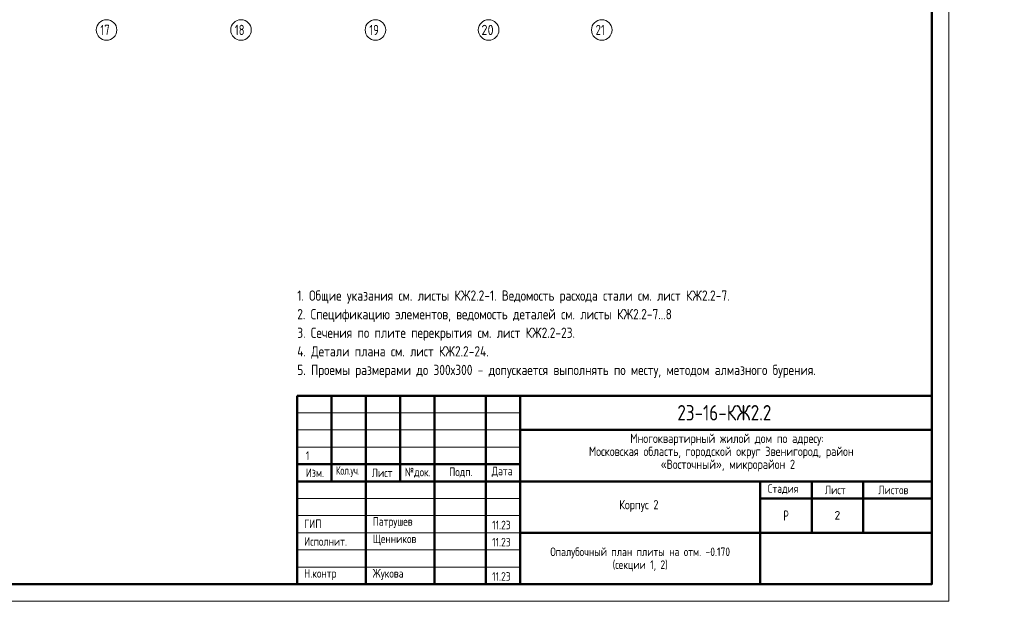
# Model space of a CAD drawing. Header units: millimetres. Extents: x 0 to 61017, y 0 to 42000.
# Tile 18 of 28: x 32307 to 61017, y 0 to 16970. Entities that reach past the tile are written whole.
import ezdxf

# ---------------------------------------------------------------- set-up
doc = ezdxf.new("R2010")
doc.units = ezdxf.units.MM
doc.linetypes.add('______5', pattern=[1100, 800, -100, 100, -100])
doc.layers.add('Standard', color=7, linetype='Continuous', lineweight=25)
doc.layers.add('Оси', color=40, linetype='______5', lineweight=18)
doc.styles.add('GOST 2.304-81', font='txt')
doc.styles.add('ISOCPEUR', font='txt')

msp = doc.modelspace()

# ---------------------------------------------------------------- linework, layer by layer
at = {"layer": 'Standard', "color": 7, "linetype": 'Continuous', "lineweight": 50, "transparency": 33554687}
for p, q in [((40400, 500), (40400, 6000)), ((40400, 6000), (58900, 6000)), ((41400, 3500), (41400, 6000)), ((42400, 500), (42400, 6000)), ((43400, 3500), (43400, 6000)), ((44400, 500), (44400, 6000)), ((45900, 500), (45900, 6000)), ((46900, 500), (46900, 6000)), ((46900, 5000), (58900, 5000)), ((40400, 4000), (46900, 4000)), ((40400, 4000), (46900, 4000)), ((40400, 3500), (46900, 3500)), ((40400, 3500), (46900, 3500)), ((46900, 3500), (58900, 3500)), ((53900, 2000), (53900, 3500)), ((55400, 2000), (55400, 3500)), ((56900, 2000), (56900, 3500)), ((53900, 3000), (58900, 3000)), ((46900, 2000), (58900, 2000)), ((53900, 500), (53900, 2000)), ((53900, 500), (53900, 2000))]:
    msp.add_line(p, q, dxfattribs=at)
at = {"layer": 'Standard', "color": 7, "linetype": 'Continuous', "lineweight": 25, "transparency": 33554687}
for p, q in [((58900, 500), (58900, 6000)), ((40400, 500), (58900, 500)), ((40400, 500), (58900, 500)), ((40400, 500), (58900, 500))]:
    msp.add_line(p, q, dxfattribs=at)
at = {"layer": 'Standard', "color": 7, "linetype": 'Continuous', "lineweight": 13, "transparency": 33554687}
for p, q in [((40400, 5500), (46900, 5500)), ((40400, 5000), (46900, 5000)), ((40400, 4500), (46900, 4500)), ((40400, 3000), (46900, 3000)), ((40400, 2500), (46900, 2500)), ((40400, 2500), (46900, 2500)), ((40400, 2000), (46900, 2000)), ((40400, 2000), (46900, 2000)), ((40400, 1500), (46900, 1500)), ((40400, 1000), (46900, 1000))]:
    msp.add_line(p, q, dxfattribs=at)
msp.add_lwpolyline([(0, 0), (59400, 0), (59400, 42000), (0, 42000), (0, 0)], close=True, dxfattribs=at)
at = {"layer": 'Standard', "color": 7, "linetype": 'Continuous', "lineweight": 50, "transparency": 33554687}
msp.add_lwpolyline([(2000, 41500), (58900, 41500), (58900, 500), (2000, 500), (2000, 41500)], close=True, dxfattribs=at)
at = {"layer": 'Оси', "color": 7, "linetype": 'Continuous', "lineweight": 13, "transparency": 33554687}
for centre in [(34840, 16670), (38760, 16670), (42680, 16670), (45980, 16670), (49280, 16670)]:
    msp.add_circle(centre, 300, dxfattribs=at)

# ---------------------------------------------------------------- texts
at = {"layer": 'Standard', "color": 7, "linetype": 'Continuous', "lineweight": 25, "transparency": 33554687}
for s, insert, char_height, width, attachment_point, style in [('\\W0.75;21', (49100, 16520), 300, 472.29, 7, 'ISOCPEUR'), ('Многоквартирный\\~жилой\\~дом\\~по\\~адресу:\\~', (50110, 4545), 270, 5717.07, 7, 'GOST 2.304-81'), ('\\A1;{\\fGOST 2.304-81|i0|b0;\\H250.000000;\\W1.000000;\\C7;1}\\P', (40702, 4375), 250, 233.33, 2, 'GOST 2.304-81'), ('Московская\\~область,\\~городской\\~округ\\~Звенигород,\\~район\\~', (48904, 4167), 270, 8136.21, 7, 'GOST 2.304-81'), ('«Восточный»,\\~микрорайон\\~2', (50997, 3789), 270, 3952.82, 7, 'GOST 2.304-81'), ('Изм.', (40648, 3625), 250, 631.15, 7, 'GOST 2.304-81'), ('\\W0.83;Кол.уч.', (41527, 3625), 250, 799.96, 7, 'GOST 2.304-81'), ('Лист', (42571, 3625), 250, 782.23, 7, 'GOST 2.304-81'), ('№док.', (43535, 3607), 250, 853.39, 7, 'GOST 2.304-81'), ('Подп.', (44831, 3614), 250, 764.53, 7, 'GOST 2.304-81'), ('Дата', (46073, 3625), 250, 782.22, 7, 'GOST 2.304-81'), ('Стадия', (54121, 3125), 250, 1031.11, 7, 'GOST 2.304-81'), ('Лист', (55784, 3125), 250, 782.22, 7, 'GOST 2.304-81'), ('Листов', (57343, 3125), 250, 1066.5, 7, 'GOST 2.304-81'), ('Корпус\\~2', (49788, 2610), 270, 1362.87, 7, 'GOST 2.304-81'), ('\\W0.77;Р', (54577, 2350), 300, 262.92, 7, 'GOST 2.304-81'), ('ГИП', (40600, 2137), 250, 586.8, 7, 'GOST 2.304-81'), ('Патрушев', (42600, 2137), 250, 1386.36, 7, 'GOST 2.304-81'), ('11.23', (46083, 2101), 250, 693.37, 7, 'GOST 2.304-81'), ('Исполнит.', (40600, 1622), 250, 1386.36, 7, 'GOST 2.304-81'), ('Щенников', (42600, 1631), 250, 1333.08, 7, 'GOST 2.304-81'), ('11.23', (46083, 1601), 250, 693.37, 7, 'GOST 2.304-81'), ('Н.контр', (40600, 622), 250, 1102.08, 7, 'GOST 2.304-81'), ('Жукова', (42600, 622), 250, 1031.11, 7, 'GOST 2.304-81'), ('11.23', (46083, 601), 250, 693.37, 7, 'GOST 2.304-81')]:
    msp.add_mtext(s, dxfattribs=dict(at, insert=insert, char_height=char_height, width=width, attachment_point=attachment_point, style=style))
at = {"layer": 'Standard', "color": 7, "linetype": 'Continuous', "lineweight": 13, "transparency": 33554687, "insert": (40400, 9070), "char_height": 300, "width": 18800.25, "attachment_point": 1, "line_spacing_factor": 1.084337}
msp.add_mtext('\\A1;{\\fGOST 2.304-81|i0|b0;\\H300.000000;\\W1.000000;\\C7;1. Общие указания см. листы КЖ2.2-1. Ведомость расхода стали см. лист КЖ2.2-7.}\\P{\\fGOST 2.304-81|i0|b0;\\H300.000000;\\W1.000000;\\C7;2. Спецификацию элементов, ведомость деталей см. листы КЖ2.2-7...8}\\P{\\fGOST 2.304-81|i0|b0;\\H300.000000;\\W1.000000;\\C7;3. Сечения по плите перекрытия см. лист КЖ2.2-23.}\\P{\\fGOST 2.304-81|i0|b0;\\H300.000000;\\W1.000000;\\C7;4. Детали плана см. лист КЖ2.2-24.}\\P{\\fGOST 2.304-81|i0|b0;\\H300.000000;\\W1.000000;\\C7;5. Проемы размерами до 300х300 - допускается выполнять по месту, методом алмазного бурения.}\\P', dxfattribs=at)
at = {"layer": 'Standard', "color": 7, "linetype": 'Continuous', "lineweight": 50, "transparency": 33554687, "insert": (51483, 5275), "char_height": 450, "width": 3070.53, "attachment_point": 7, "style": 'GOST 2.304-81'}
msp.add_mtext('23-16-КЖ2.2', dxfattribs=at)
at = {"layer": 'Standard', "color": 7, "linetype": 'Continuous', "lineweight": 13, "transparency": 33554687, "insert": (56150, 2510), "char_height": 250, "width": 272.22, "attachment_point": 5, "style": 'ISOCPEUR'}
msp.add_mtext('\\A1;{\\fISOCPEUR|i0|b0;\\H250.000000;\\W1.000000;\\C7;2}\\P', dxfattribs=at)
at = {"layer": 'Standard', "color": 7, "linetype": 'Continuous', "lineweight": 25, "transparency": 33554687, "insert": (50400, 1571), "char_height": 250, "width": 6216.88, "attachment_point": 2, "line_spacing_factor": 0.903614}
msp.add_mtext('\\A1;{\\fGOST 2.304-81|i0|b0;\\H250.000000;\\W1.000000;\\C7;Опалубочный план плиты на отм. -0.170}\\P{\\fGOST 2.304-81|i0|b0;\\H250.000000;\\W1.000000;\\C7;(секции 1, 2)}\\P', dxfattribs=at)
at = {"layer": 'Оси', "color": 7, "linetype": 'Continuous', "lineweight": 25, "transparency": 33554687, "char_height": 300, "attachment_point": 7, "style": 'ISOCPEUR'}
for s, insert, width in [('\\W0.75;17', (34660, 16520), 472.29), ('\\W0.75;18', (38580, 16520), 472.28), ('\\W0.75;19', (42500, 16520), 472.29), ('\\W0.87;20', (45770, 16520), 550.81)]:
    msp.add_mtext(s, dxfattribs=dict(at, insert=insert, width=width))

doc.saveas('drawing.dxf')
